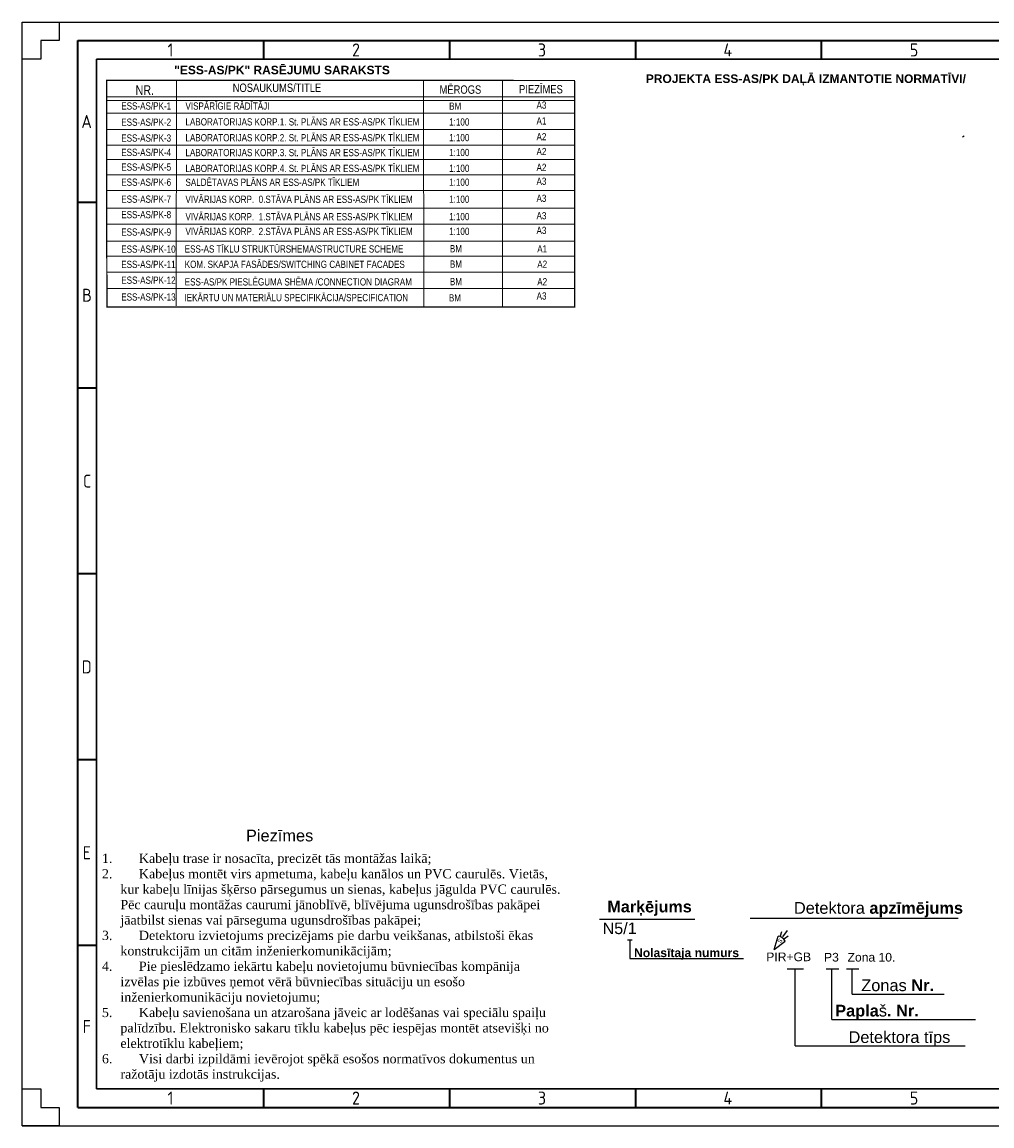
# Model space of a CAD drawing. Header units: millimetres. Extents: x -1662057 to -197461, y -941126 to 63888.
# Tile 206 of 209: x -1605463 to -1570081, y -279418 to -239123. Entities that reach past the tile are written whole.
import ezdxf
from ezdxf.enums import TextEntityAlignment as Align

# ---------------------------------------------------------------- set-up
doc = ezdxf.new("R2010")
doc.units = ezdxf.units.MM
doc.layers.get('0').update_dxf_attribs({"linetype": 'CONTINUOUS'})
for name, color, linetype, lineweight in [('00_rāmis', 7, 'CONTINUOUS', 18), ('00_tieva', 7, 'CONTINUOUS', 15), ('RAAMIS', 7, 'CONTINUOUS', 5)]:
    doc.layers.add(name, color=color, linetype=linetype, lineweight=lineweight)
for name, color, linetype in [('Apsardze', 5, 'CONTINUOUS'), ('ESS AS', 5, 'CONTINUOUS'), ('Rasējuma lapa', 7, 'CONTINUOUS'), ('UAS', 240, 'CONTINUOUS'), ('VS AS', 7, 'CONTINUOUS')]:
    doc.layers.add(name, color=color, linetype=linetype)
doc.styles.add('ARIAL', font='arialbd.ttf')
doc.styles.add('ARIALBALTIC', font='arial.ttf')
doc.styles.add('ISO', font='iso')
doc.styles.add('LAT', font='arial.ttf', dxfattribs={"height": 2})
doc.styles.add('ROMANS', font='arial.ttf', dxfattribs={"width": 0.8, "oblique": 15})
doc.styles.add('style1', font='arialbd.ttf')
doc.styles.add('WMF-Arial0', font='arialbd.ttf')

# ---------------------------------------------------------------- blocks, each defined once
blk = doc.blocks.new('A3_L')
at = {"layer": 'Rasējuma lapa'}
for p, q in [((-420, 297), (0, 297)), ((-420, 0), (-420, 297)), ((-420, 287), (-420, 297)), ((-420, 297), (-410, 297)), ((-410, 297), (-410, 292)), ((-10, 297), (0, 297)), ((-10, 292), (-10, 297)), ((0, 0), (0, 297)), ((0, 297), (0, 287)), ((-410, 292), (-415, 292)), ((-415, 292), (-415, 287)), ((-5, 292), (-10, 292)), ((-5, 287), (-5, 292)), ((-415, 287), (-420, 287)), ((0, 287), (-5, 287)), ((-420, 0), (-420, 10)), ((-420, 10), (-415, 10)), ((-415, 10), (-415, 5)), ((-5, 5), (-5, 10)), ((-5, 10), (0, 10)), ((0, 10), (0, 0)), ((-415, 5), (-410, 5)), ((-410, 5), (-410, 0)), ((-10, 0), (-10, 5)), ((-10, 5), (-5, 5)), ((-420, 0), (0, 0)), ((-410, 0), (-420, 0)), ((0, 0), (-10, 0))]:
    blk.add_line(p, q, dxfattribs=at)
at = {"layer": 'Rasējuma lapa', "lineweight": 35}
for p, q in [((-405, 292), (-5, 292)), ((-405, 5), (-405, 292)), ((-355, 287), (-355, 292)), ((-305, 287), (-305, 292)), ((-255, 287), (-255, 292)), ((-205, 287), (-205, 292)), ((-155, 287), (-155, 292)), ((-105, 287), (-105, 292)), ((-55, 287), (-55, 292)), ((-5, 5), (-5, 292)), ((-400, 248.5), (-405, 248.5)), ((-5, 248.5), (-10, 248.5)), ((-400, 198.5), (-405, 198.5)), ((-5, 198.5), (-10, 198.5)), ((-400, 148.5), (-405, 148.5)), ((-5, 148.5), (-10, 148.5)), ((-400, 98.5), (-405, 98.5)), ((-5, 98.5), (-10, 98.5)), ((-400, 48.5), (-405, 48.5)), ((-5, 48.5), (-10, 48.5)), ((-355, 5), (-355, 10)), ((-305, 5), (-305, 10)), ((-255, 5), (-255, 10)), ((-205, 5), (-205, 10)), ((-155, 5), (-155, 10)), ((-105, 5), (-105, 10)), ((-55, 5), (-55, 10)), ((-405, 5), (-5, 5))]:
    blk.add_line(p, q, dxfattribs=at)
at = {"layer": 'Rasējuma lapa', "lineweight": 30}
for p, q in [((-400, 287), (-10, 287)), ((-400, 10), (-400, 287)), ((-10, 10), (-10, 287)), ((-400, 10), (-10, 10))]:
    blk.add_line(p, q, dxfattribs=at)
at = {"layer": 'Rasējuma lapa', "style": 'ISO'}
for s, p in [('1', (-380.88, 287.75)), ('2', (-331.29, 287.75)), ('3', (-281.3, 287.75)), ('4', (-231.4, 287.75)), ('5', (-181.3, 287.75)), ('6', (-131.21, 287.75)), ('7', (-81.22, 287.75)), ('8', (-31.22, 287.75)), ('A', (-9.07, 271.75)), ('A', (-404.07, 268.5)), ('B', (-403.9, 221.75)), ('B', (-8.9, 221.75)), ('C', (-403.64, 171.75)), ('C', (-8.64, 171.75)), ('D', (-404, 121.75)), ('D', (-9, 121.75)), ('E', (-403.73, 71.75)), ('E', (-8.73, 71.75)), ('F', (-403.73, 25)), ('F', (-8.73, 21.75)), ('1', (-380.88, 5.75)), ('2', (-331.29, 5.75)), ('3', (-281.3, 5.75)), ('4', (-231.4, 5.75)), ('5', (-181.3, 5.75)), ('6', (-131.21, 5.75)), ('7', (-81.22, 5.75)), ('A3', (-32.87, 5.75))]:
    blk.add_text(s, height=3.5, dxfattribs=at).set_placement(p)
blk = doc.blocks.new('*U1305')
at = {"layer": 'Rasējuma lapa'}
blk.add_blockref('A3_L', (0, 0), dxfattribs=at)
blk = doc.blocks.new('pir')
at = {"layer": 'Apsardze'}
for p, q in [((-530, 1), (-797, 1)), ((-512, 81), (-665, 133)), ((0, 0), (-457, 153)), ((0, 0), (-457, -152)), ((-512, -84), (-662, -135))]:
    blk.add_line(p, q, dxfattribs=at)
blk.add_arc((-151, 1), 342, 153.6522, 206.5245, dxfattribs=at)

msp = doc.modelspace()

# ---------------------------------------------------------------- linework, layer by layer
at = {"color": 18, "true_color": 0x000000}
msp.add_line((-1571089.13105, -243284.96475), (-1571151.85076, -243319.87715), dxfattribs=at)
at = {"layer": '00_tieva', "color": 18, "true_color": 0x000000, "transparency": 33554687}
for p, q in [((-1599832.74882, -241255.67488), (-1599842.43172, -249485.12583)), ((-1590821.26653, -241255.67488), (-1590810.20227, -249503.89365)), ((-1587936.24775, -241255.67488), (-1587934.71649, -249532.0152)), ((-1602378.97848, -241981.24732), (-1585626.41297, -241981.24995)), ((-1602378.52524, -241857.21978), (-1585324.81746, -241857.2224)), ((-1602378.5107, -241981.24878), (-1592324.35035, -241981.24956)), ((-1602378.5107, -241981.24945), (-1592324.37252, -241981.25158)), ((-1602378.5107, -241981.25093), (-1585320.55775, -241981.25355)), ((-1602378.97848, -242450.41642), (-1585312.01644, -242450.41904)), ((-1602378.97848, -243045.11536), (-1585329.08812, -243045.11798)), ((-1602378.97781, -243620.40195), (-1585294.71481, -243620.40457)), ((-1602378.97781, -244139.37922), (-1585294.71481, -244139.38184)), ((-1602378.97781, -244700.31809), (-1585322.87924, -244700.32072)), ((-1602378.97781, -245274.61561), (-1585311.80838, -245274.61823)), ((-1602378.97781, -245915.68649), (-1585328.40919, -245915.68911)), ((-1602378.97781, -246500.68649), (-1585328.40919, -246500.68911)), ((-1602378.97781, -247124.06773), (-1585328.40919, -247124.07035)), ((-1602378.97781, -247671.89492), (-1585328.40919, -247671.89754)), ((-1602378.97781, -248257.52931), (-1585328.40919, -248257.53193)), ((-1602378.97781, -248843.13353), (-1585328.40919, -248843.13615))]:
    msp.add_line(p, q, dxfattribs=at)
at = {"layer": 'ESS AS', "color": 7, "lineweight": 25, "transparency": 33554687}
msp.add_line((-1584399.11528, -271874.37335), (-1580924.19523, -271874.37335), dxfattribs=at)
at = {"layer": 'ESS AS', "color": 18, "true_color": 0x000000, "transparency": 33554687}
for p, q in [((-1578895.19417, -271838.7457), (-1571306.37533, -271838.7457)), ((-1577547.25126, -273681.40379), (-1576960.54253, -273681.40379)), ((-1577253.89689, -276495.65526), (-1577253.89689, -273673.17957)), ((-1576130.58584, -273681.40379), (-1575671.28196, -273681.40379)), ((-1575920.68176, -275529.51961), (-1575920.68176, -273681.40379)), ((-1575391.0311, -273681.40379), (-1574931.72723, -273681.40379)), ((-1575181.12703, -274605.4617), (-1575181.12703, -273681.40379)), ((-1575181.12703, -274603.73953), (-1571825.70838, -274603.73953)), ((-1575920.68176, -275529.51961), (-1570677.24556, -275529.51961)), ((-1577253.89689, -276495.65526), (-1571054.72089, -276495.65526))]:
    msp.add_line(p, q, dxfattribs=at)
at = {"layer": 'ESS AS', "color": 7, "linetype": 'Continuous', "transparency": 33554687}
for p, q in [((-1583374.75433, -272624.19892), (-1583201.62177, -272624.19892)), ((-1583286.40276, -272624.19892), (-1583286.40276, -273311.39749)), ((-1583286.40276, -273311.39749), (-1579139.34585, -273311.39749))]:
    msp.add_line(p, q, dxfattribs=at)
at = {"layer": 'RAAMIS', "color": 18, "true_color": 0x000000, "transparency": 33554687}
msp.add_line((-1588787.8115, -241255.67664), (-1602379.50053, -241255.67451), dxfattribs=at)
at = {"layer": 'RAAMIS', "color": 18, "true_color": 0x000000, "transparency": 33554687, "const_width": 47.90508}
msp.add_lwpolyline([(-1602379.5013, -241252.88968), (-1585309.02868, -241255.74495), (-1585301.86372, -249523.22577), (-1602369.14914, -249522.2782)], close=True, dxfattribs=at)

# ---------------------------------------------------------------- block references
at = {"layer": 'Rasējuma lapa', "xscale": 135.6730224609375, "yscale": 135.6730224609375, "zscale": 135.6730224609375}
msp.add_blockref('*U1305', (-1548479.97258, -279417.96394), dxfattribs=at)
at = {"layer": 'VS AS', "xscale": 1.0546875, "yscale": 1.0546875, "zscale": 1.0546875, "rotation": 234.8936326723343}
msp.add_blockref('pir', (-1578028.03469, -272972.66826), dxfattribs=at)

# ---------------------------------------------------------------- texts
at = {"layer": '00_rāmis', "color": 7, "style": 'ARIALBALTIC', "width": 0.8}
for s, height, p in [('NOSAUKUMS/TITLE', 305.9005737, (-1597778.47998, -241672.8574)), ('PIEZĪMES', 305.900574, (-1587331.87107, -241727.478)), ('MĒROGS', 305.900574, (-1590231.52116, -241739.93653))]:
    msp.add_text(s, height=height, dxfattribs=at).set_placement(p)
at = {"layer": '00_rāmis', "color": 18, "true_color": 0x000000, "transparency": 33554687, "style": 'ARIALBALTIC', "width": 0.8}
for s, height, p in [('NR.', 351.78566, (-1601324.32356, -241782.54335)), ('ESS-AS/PK-1', 263.8392448, (-1601844.26714, -242316.78399)), ('VISPĀRĪGIE RĀDĪTĀJI', 263.8392448, (-1599502.35676, -242318.78333)), ('BM', 263.839245, (-1589882.44453, -242323.29779)), ('A3', 263.839245, (-1586695.17807, -242285.78644)), ('ESS-AS/PK-2', 263.8392448, (-1601844.26714, -242909.07499)), ('LABORATORIJAS KORP.1. St. PLĀNS AR ESS-AS/PK TĪKLIEM ', 263.8392448, (-1599502.35676, -242897.59704)), ('1:100', 263.839245, (-1589882.44453, -242902.1115)), ('A1', 263.839245, (-1586695.17807, -242864.60015)), ('ESS-AS/PK-3', 263.8392448, (-1601844.26714, -243487.5905)), ('LABORATORIJAS KORP.2. St. PLĀNS AR ESS-AS/PK TĪKLIEM ', 263.8392448, (-1599502.35676, -243476.05017)), ('1:100', 263.839245, (-1589882.44453, -243472.62364)), ('A2', 263.839245, (-1586695.17807, -243438.1089)), ('ESS-AS/PK-4', 263.8392448, (-1601844.26714, -244011.00907)), ('LABORATORIJAS KORP.3. St. PLĀNS AR ESS-AS/PK TĪKLIEM ', 263.8392448, (-1599502.35676, -244018.32547)), ('1:100', 263.839245, (-1589882.44453, -244014.89893)), ('A2', 263.839245, (-1586695.17807, -243980.3842)), ('ESS-AS/PK-5', 263.8392448, (-1601844.26714, -244548.20311)), ('LABORATORIJAS KORP.4. St. PLĀNS AR ESS-AS/PK TĪKLIEM ', 263.8392448, (-1599502.35676, -244596.7786)), ('1:100', 263.839245, (-1589882.44453, -244593.35207)), ('A2', 263.839245, (-1586695.17807, -244558.83733)), ('ESS-AS/PK-6', 263.8392448, (-1601844.26714, -245099.17263)), ('SALDĒTAVAS PLĀNS AR ESS-AS/PK TĪKLIEM ', 263.8392448, (-1599502.35676, -245102.57433)), ('1:100', 263.839245, (-1589882.44453, -245099.14779)), ('A3', 263.839245, (-1586695.17807, -245064.63306)), ('ESS-AS/PK-7', 263.8392448, (-1601844.26714, -245719.00962)), ('VIVĀRIJAS KORP.  0.STĀVA PLĀNS AR ESS-AS/PK TĪKLIEM ', 263.8392448, (-1599502.35676, -245724.62794)), ('1:100', 263.839245, (-1589882.44453, -245721.20141)), ('A3', 263.839245, (-1586695.17807, -245686.68667)), ('ESS-AS/PK-8', 263.8392448, (-1601844.26714, -246283.75462)), ('VIVĀRIJAS KORP.  1.STĀVA PLĀNS AR ESS-AS/PK TĪKLIEM ', 263.8392448, (-1599502.35676, -246359.62592)), ('1:100', 263.839245, (-1589882.44453, -246356.19938)), ('A3', 263.839245, (-1586695.17807, -246321.68465)), ('VIVĀRIJAS KORP.  2.STĀVA PLĀNS AR ESS-AS/PK TĪKLIEM ', 263.8392448, (-1599502.35676, -246897.6166)), ('A3', 263.839245, (-1586695.17807, -246859.67533)), ('ESS-AS/PK-9', 263.8392448, (-1601844.26714, -246919.37962)), ('1:100', 263.839245, (-1589882.44453, -246894.19006)), ('ESS-AS/PK-10', 263.8392448, (-1601844.26714, -247542.76086)), ('ESS-AS TĪKLU STRUKTŪRSHEMA/STRUCTURE SCHEME   ', 263.8392448, (-1599529.32836, -247536.90247)), ('BM', 263.839245, (-1589855.4395, -247527.61926)), ('A1', 263.839245, (-1586668.17304, -247532.58129)), ('KOM. SKAPJA FASĀDES/SWITCHING CABINET FACADES  ', 263.8392448, (-1599529.32836, -248097.84135)), ('ESS-AS/PK-11', 263.8392448, (-1601844.26714, -248100.06248)), ('BM', 263.839245, (-1589855.4395, -248088.55814)), ('A2', 263.839245, (-1586668.17304, -248093.52017)), ('ESS-AS/PK-12', 263.8392448, (-1601844.26714, -248676.22244)), ('ESS-AS/PK PIESLĒGUMA SHĒMA /CONNECTION DIAGRAM   ', 263.8392448, (-1599529.32836, -248738.91222)), ('BM', 263.839245, (-1589855.4395, -248729.62902)), ('A2', 263.839245, (-1586668.17304, -248734.59104)), ('ESS-AS/PK-13', 263.8392448, (-1601844.26714, -249290.15942)), ('IEKĀRTU UN MATERIĀLU SPECIFIKĀCIJA/SPECIFICATION  ', 263.8392448, (-1599538.66783, -249313.01499)), ('A3', 263.839245, (-1586691.45288, -249252.3377)), ('BM', 263.839245, (-1589891.75057, -249322.19674))]:
    msp.add_text(s, height=height, dxfattribs=at).set_placement(p)
at = {"layer": 'ESS AS', "color": 7, "transparency": 33554687, "style": 'WMF-Arial0'}
msp.add_text('Marķējums', height=421.875, dxfattribs=at).set_placement((-1582569.75024, -271412.15637), align=Align.MIDDLE_CENTER)
at = {"layer": 'ESS AS', "color": 5, "transparency": 33554687, "style": 'LAT'}
for s, height, p in [('N5/1', 421.875, (-1584286.00756, -272204.17033)), ('PIR+GB', 316.40625, (-1578312.13906, -273246.05664)), ('P3', 316.40625, (-1576206.36653, -273259.84586)), ('Zona 10.', 316.40625, (-1575347.44115, -273259.84586))]:
    msp.add_text(s, height=height, dxfattribs=at).set_placement(p, align=Align.MIDDLE_LEFT)
at = {"layer": 'ESS AS', "color": 7, "transparency": 33554687, "style": 'WMF-Arial0'}
msp.add_text('Nolasītaja numurs', height=316.40625, dxfattribs=at).set_placement((-1583136.4464, -273255.91403))
at = {"layer": 'ESS AS', "color": 18, "true_color": 0x000000, "transparency": 33554687, "char_height": 427.2460938, "attachment_point": 2, "style": 'style1'}
for s, insert, width in [('{\\fArial|b0|i0|c186|p34;Piezīmes}', (-1596066.53334, -268604.50733), 11935.8668186), ('{\\fArial|b0|i0|c186|p34;Detektora }apzīmējums', (-1574219.66857, -271246.36444), 11935.8668186), ('\\pxql;{\\fArial|b0|i0|c186|p34;Zonas} Nr.', (-1572384.68547, -274070.48429), 4925.0587542), ('\\pxql;Papla{\\fArial|b0|i0|c186|p34;š}. Nr.', (-1573124.24021, -274996.26437), 5349.8065892), ('{\\fArial|b0|i0|c186|p34;Detektora tīps}', (-1573454.39183, -275962.40003), 8238.8153337)]:
    msp.add_mtext(s, dxfattribs=dict(at, insert=insert, width=width))
at = {"layer": 'ESS AS', "color": 7, "lineweight": 0, "transparency": 33554687, "insert": (-1602550.62869, -269481.13622), "char_height": 337.5, "width": 16723.5520233, "attachment_point": 1}
msp.add_mtext('\\pxi-2,l2,ql;{\\fTimes New Roman|b0|i0|c0|p18;1.^IKabeļu trase ir nosacīta, precizēt tās montāžas laikā;\\P2.^IKabeļ\\fTimes New Roman|b0|i0|c186|p18;us\\fTimes New Roman|b0|i0|c0|p18; montē\\fTimes New Roman|b0|i0|c186|p18;t\\fTimes New Roman|b0|i0|c0|p18; virs apmetuma, kabeļu kanālos un \\fTimes New Roman|b0|i0|c186|p18;PVC caurulēs\\fTimes New Roman|b0|i0|c0|p18;. Vietās, kur kabeļu līnijas šķērso pārsegumus un sienas, kabeļus jāgulda PVC caurulēs. Pēc cauruļu montāžas caurumi jānoblīvē, blīvējuma ugunsdrošības pakāpei jāatbilst sienas vai pārseguma ugunsdrošības pakāpei;\\P3.^IDetektoru izvietojums precizējams pie darbu veikšanas, atbilstoši ēkas konstrukcijām un citām inženierkomunikācijām;\\P4.^IPie pieslēdzamo iekārtu kabeļu novietojumu būvniecības kompānija izvēlas pie izbūves ņemot vērā būvniecības situāciju un esošo inženierkomunikāciju novietojumu;\\P5.^IKabeļu savienošana un atzarošana jāveic ar lodēšanas vai speciālu spaiļu palīdzību. \\fTimes New Roman|b0|i0|c186|p18;Elektronisko sakaru\\fTimes New Roman|b0|i0|c0|p18; tīklu kabeļus pēc iespējas montēt atsevišķi no elektrotīklu kabeļiem;\\P6.^IVisi darbi izpildāmi ievērojot spēkā esošos normatīvos dokumentus un ražotāju izdotās instrukcijas.}', dxfattribs=at)
at = {"layer": 'UAS', "color": 18, "true_color": 0x000000, "style": 'ARIAL'}
msp.add_text('"ESS-AS/PK" RASĒJUMU SARAKSTS', height=312.8528595, dxfattribs=at).set_placement((-1599912.69649, -241029.35979))
at = {"layer": 'UAS', "color": 18, "true_color": 0x000000, "transparency": 33554687, "style": 'ARIAL'}
msp.add_text('PROJEKTA ESS-AS/PK DAĻĀ IZMANTOTIE NORMATĪVI/', height=312.8528595, dxfattribs=at).set_placement((-1582707.10116, -241346.32294))
at = {"layer": 'VS AS', "color": 5, "style": 'ROMANS'}
msp.add_text('S', height=158.20312, rotation=234.893632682, dxfattribs=at).set_placement((-1577834.42374, -272554.03652, 875.19667))

doc.saveas('drawing.dxf')
